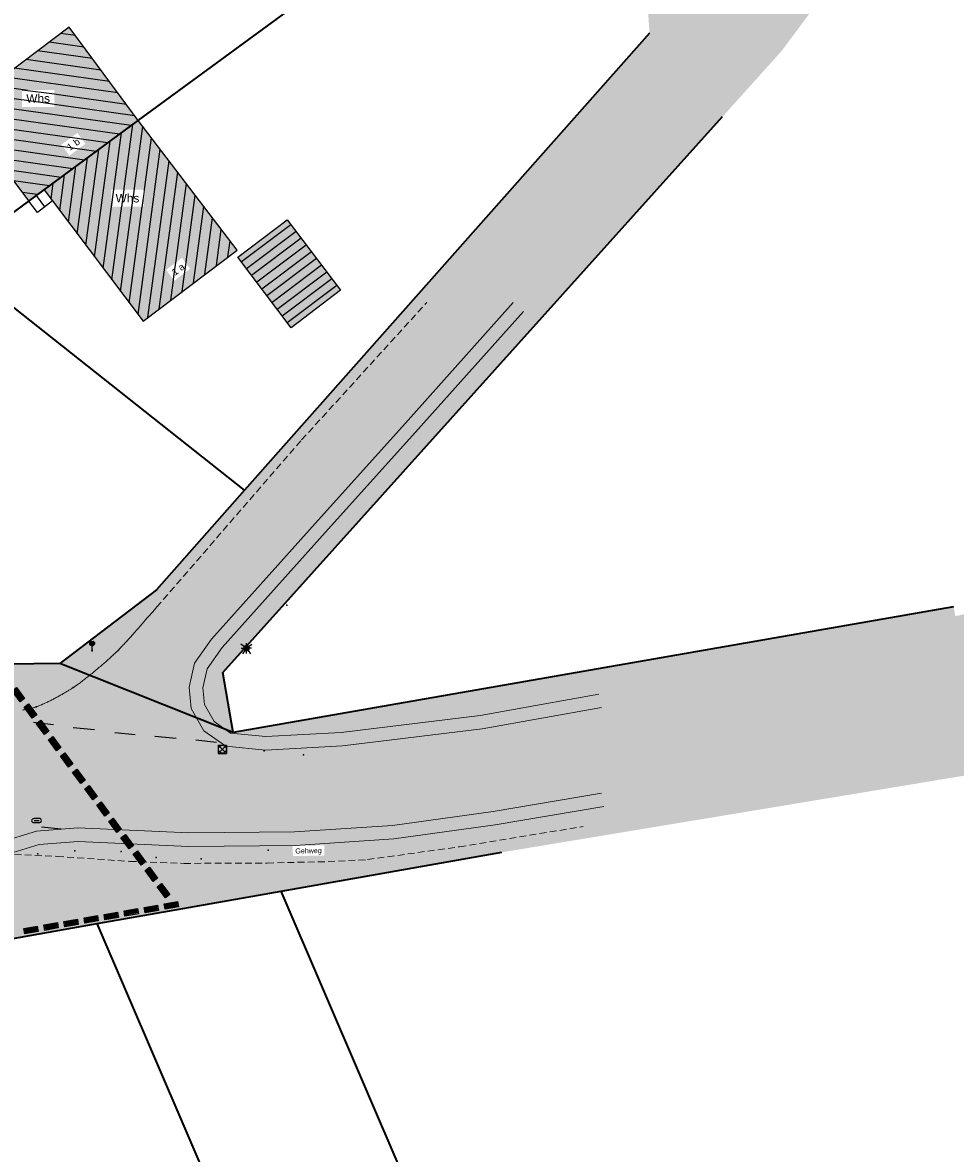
# Model space of a CAD drawing. Header units: metres. Extents: x 32314623 to 32316932, y 5614378 to 5615384.
# Tile 31 of 35: x 32316257 to 32316326, y 5614946 to 5615029. Entities that reach past the tile are written whole.
import ezdxf

# ---------------------------------------------------------------- set-up
doc = ezdxf.new("R2010")
doc.units = ezdxf.units.M
for name, pattern in [('1', [0]), ('12', [0]), ('20', [1.5, 0.5, -0.25, 0.5, -0.25]), ('3', [0]), ('412', [0])]:
    doc.linetypes.add(name, pattern=pattern)
doc.layers.get('0').update_dxf_attribs({"color": 1, "linetype": 'CONTINUOUS'})
for name, color, linetype in [('alte Gebäude', 7, 'CONTINUOUS'), ('alte Grenzen', 7, 'CONTINUOUS'), ('altes Gebäude Füllung', 7, 'CONTINUOUS'), ('B-Plan', 7, 'CONTINUOUS'), ('Beleuchtung', 7, 'CONTINUOUS'), ('Diverses', 7, 'CONTINUOUS'), ('Ebene 301', 7, 'CONTINUOUS'), ('Fahrbahn', 7, 'CONTINUOUS'), ('Gebäudeschraffur', 7, 'CONTINUOUS'), ('Hausnummer', 7, 'CONTINUOUS'), ('Schilder_ Wegweiser_ Signalisierung', 7, 'CONTINUOUS'), ('Straßenbestandspläne', 7, 'CONTINUOUS'), ('Texte  Whs Ga usw', 7, 'CONTINUOUS'), ('Texte zu Fahrbahn - Toptexte', 7, 'CONTINUOUS'), ('vorhandene Straße', 7, 'CONTINUOUS'), ('WS  GS  Hydrant  Gulli  usw', 7, 'CONTINUOUS')]:
    doc.layers.add(name, color=color, linetype=linetype)
doc.styles.add('Erwerber', font='Arial.ttf')
doc.styles.add('n', font='Arial.ttf')
doc.styles.add('SIMPLEX', font='SIMPLEX')
doc.styles.add('Whs ...   Eigentümer', font='Arial.ttf')

# ---------------------------------------------------------------- blocks, each defined once
blk = doc.blocks.new('S15')
at = {"color": 0, "lineweight": -2}
blk.add_lwpolyline([(0.25, 0.2), (-0.25, 0.2, 0.344344), (-0.5, 0, 0.352988), (-0.25, -0.2), (0.25, -0.2, 0.352988), (0.5, 0, 0.352988)], format="xyb", close=True, dxfattribs=at)
blk.add_lwpolyline([(-0.25, 0), (0.25, 0)], dxfattribs=at)
blk = doc.blocks.new('S4')
at = {"color": 7}
for points in [[(-0.5, 0.5), (0.5, 0.5), (0.5, -0.5)], [(-0.5, 0.5), (-0.5, -0.5)], [(-0.5, -0.5), (0.5, -0.5)]]:
    blk.add_lwpolyline(points, dxfattribs=at)
at = {"color": 0, "lineweight": -2}
blk.add_lwpolyline([(0.408503, -0.23585, -0.5773502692), (-0.408503, -0.23585, -0.5773502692), (0, 0.471699, -0.5773502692)], format="xyb", close=True, dxfattribs=at)
for points in [[(0.333542, 0.333542), (-0.333542, -0.333542)], [(0.333542, -0.333542), (-0.333542, 0.333542)]]:
    blk.add_lwpolyline(points, dxfattribs=at)
blk = doc.blocks.new('S5')
at = {"true_color": 0xff7300}
blk.add_hatch(color=30, dxfattribs=at).paths.add_polyline_path([(0.2, 0), (0.193185, -0.051764), (0.173205, -0.1), (0.141421, -0.141421), (0.1, -0.173205), (0.051764, -0.193185), (0, -0.2), (-0.051764, -0.193185), (-0.1, -0.173205), (-0.141421, -0.141421), (-0.173205, -0.1), (-0.193185, -0.051764), (-0.2, 0), (-0.193185, 0.051764), (-0.173205, 0.1), (-0.141421, 0.141421), (-0.1, 0.173205), (-0.051764, 0.193185), (0, 0.2), (0.051764, 0.193185), (0.1, 0.173205), (0.141421, 0.141421), (0.173205, 0.1), (0.193185, 0.051764)], flags=0)
at = {"color": 0, "lineweight": -2}
for points in [[(-0.16, 0.12), (-0.4, 0.3)], [(-0.375, 0), (-0.2, 0)], [(0, 0.2), (0, 0.375)], [(0.16, 0.12), (0.4, 0.3)], [(0.375, 0), (0.2, 0)], [(-0.12, -0.16), (-0.3, -0.4)], [(0, -0.375), (0, -0.2)], [(0.12, -0.16), (0.3, -0.4)]]:
    blk.add_lwpolyline(points, dxfattribs=at)
blk.add_lwpolyline([(0.173205, -0.1, -0.577350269), (-0.173205, -0.1, -0.577350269), (0, 0.2, -0.577350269)], format="xyb", close=True, dxfattribs=at)
blk = doc.blocks.new('S287', base_point=(0, -0.4))
blk.add_hatch(color=1).paths.add_polyline_path([(-0.2, 0.3), (-0.1, 0.4), (0.090436, 0.40235), (0.2, 0.3), (0.2, 0.15), (0.1, 0.05), (-0.1, 0.05), (-0.2, 0.15)], flags=0)
at = {"color": 0, "lineweight": -2}
for points in [[(-0.1, 0.05), (-0.2, 0.15), (-0.2, 0.3), (-0.1, 0.4), (0.090436, 0.40235), (0.2, 0.3), (0.2, 0.15), (0.1, 0.05)], [(0, -0.375), (0, 0.05), (-0.1, 0.05)], [(0, 0.05), (0.1, 0.05)]]:
    blk.add_lwpolyline(points, dxfattribs=at)
blk.add_lwpolyline([(0.021651, -0.4125, -0.577350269), (-0.021651, -0.4125, -0.577350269), (0, -0.375, -0.577350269)], format="xyb", close=True, dxfattribs=at)
blk.add_point((0, -0.325), dxfattribs=at)
at = {"color": 7, "true_color": 0xf2f2f2, "style": 'SIMPLEX', "width": 0.7}
blk.add_text('STOP', height=0.11, dxfattribs=at).set_placement((-0.11236, 0.172182))
blk = doc.blocks.new('*X23')
at = {"color": 7, "linetype": '3', "lineweight": 25}
for p, q in [((32316260.75574, 5615028.407099), (32316259.647701, 5615028.562276)), ((32316262.006673, 5615026.717272), (32316257.95416, 5615027.284811)), ((32316261.381207, 5615027.562186), (32316258.80093, 5615027.923543)), ((32316262.63214, 5615025.872359), (32316257.107389, 5615026.646079)), ((32316263.257606, 5615025.027446), (32316256.260618, 5615026.007347)), ((32316263.883073, 5615024.182532), (32316255.413847, 5615025.368615)), ((32316265.134006, 5615022.492706), (32316253.720306, 5615024.091151)), ((32316264.508539, 5615023.337619), (32316254.567077, 5615024.729883)), ((32316264.865718, 5615021.772959), (32316252.873414, 5615023.452435)), ((32316264.002358, 5615021.13655), (32316252.339724, 5615022.769858)), ((32316263.138997, 5615020.500142), (32316252.980446, 5615021.922808)), ((32316262.275636, 5615019.863733), (32316253.621168, 5615021.075758)), ((32316261.412276, 5615019.227324), (32316254.26189, 5615020.228708)), ((32316260.548915, 5615018.590915), (32316254.902612, 5615019.381658)), ((32316259.685554, 5615017.954506), (32316255.543334, 5615018.534609)), ((32316258.822194, 5615017.318098), (32316256.184056, 5615017.687559)), ((32316257.957972, 5615016.681809), (32316256.824778, 5615016.840509))]:
    blk.add_line(p, q, dxfattribs=at)
blk = doc.blocks.new('*X28')
at = {"color": 7, "linetype": '3', "lineweight": 25}
for p, q in [((32316263.441132, 5615010.392706), (32316264.98924, 5615021.864011)), ((32316264.083153, 5615009.542215), (32316265.724941, 5615021.707678)), ((32316262.15709, 5615012.093688), (32316263.308437, 5615020.625041)), ((32316262.799111, 5615011.243197), (32316264.148839, 5615021.244526)), ((32316264.725174, 5615008.691725), (32316266.367896, 5615020.864109)), ((32316261.515068, 5615012.944179), (32316262.468036, 5615020.005556)), ((32316265.367195, 5615007.841234), (32316267.010851, 5615020.020539)), ((32316260.873047, 5615013.794669), (32316261.627634, 5615019.386071)), ((32316266.094924, 5615007.625824), (32316267.653807, 5615019.176969)), ((32316259.589005, 5615015.495651), (32316259.946831, 5615018.147101)), ((32316260.231026, 5615014.64516), (32316260.787233, 5615018.766586)), ((32316266.93761, 5615008.262242), (32316268.296762, 5615018.333399)), ((32316258.946946, 5615016.345863), (32316259.10643, 5615017.527616)), ((32316267.780297, 5615008.898661), (32316268.939717, 5615017.489829)), ((32316268.622984, 5615009.535079), (32316269.582672, 5615016.646259)), ((32316269.465671, 5615010.171498), (32316270.225627, 5615015.802689)), ((32316270.308357, 5615010.807917), (32316270.868582, 5615014.95912)), ((32316271.151044, 5615011.444335), (32316271.511538, 5615014.11555)), ((32316271.993731, 5615012.080754), (32316272.154493, 5615013.27198))]:
    blk.add_line(p, q, dxfattribs=at)
blk = doc.blocks.new('*X30')
at = {"color": 7, "linetype": '3', "lineweight": 25}
for p, q in [((32316276.651616, 5615014.458664), (32316273.000416, 5615011.711854)), ((32316277.028257, 5615013.959898), (32316273.376152, 5615011.212407)), ((32316277.404898, 5615013.461132), (32316273.751888, 5615010.71296)), ((32316277.781539, 5615012.962365), (32316274.127625, 5615010.213513)), ((32316278.15818, 5615012.463599), (32316274.503361, 5615009.714066)), ((32316278.534821, 5615011.964833), (32316274.879097, 5615009.214619)), ((32316278.911462, 5615011.466066), (32316275.254833, 5615008.715172)), ((32316279.288103, 5615010.9673), (32316275.630569, 5615008.215725)), ((32316279.664744, 5615010.468534), (32316276.006305, 5615007.716277)), ((32316280.041385, 5615009.969767), (32316276.382041, 5615007.21683))]:
    blk.add_line(p, q, dxfattribs=at)
blk = doc.blocks.new('*X43')
at = {"color": 7, "linetype": '12', "lineweight": 25}
blk.add_line((32316258.489244, 5615015.783844), (32316257.874125, 5615016.620137), dxfattribs=at)
blk = doc.blocks.new('S157')
at = {"lineweight": -2}
blk.add_hatch(color=0, dxfattribs=at).paths.add_polyline_path([(-0.5, 0.2), (0.5, 0.2), (0.5, -0.2), (-0.5, -0.2)], flags=0)
at = {"color": 0, "lineweight": -2}
blk.add_lwpolyline([(0.5, -0.2), (-0.5, -0.2), (-0.5, 0.2), (0.5, 0.2)], close=True, dxfattribs=at)
for points in [[(0.45, 0.15), (-0.45, 0.15)], [(-0.45, 0.1), (0.45, 0.1)], [(0.45, 0.05), (-0.45, 0.05)], [(0.45, 0), (-0.45, 0)], [(-0.45, -0.05), (0.45, -0.05)], [(0.45, -0.1), (-0.45, -0.1)], [(-0.45, -0.15), (0.45, -0.15)]]:
    blk.add_lwpolyline(points, dxfattribs=at)

msp = doc.modelspace()

# ---------------------------------------------------------------- hatches: boundary and pattern name
at = {"layer": 'altes Gebäude Füllung', "lineweight": 25, "true_color": 0xcccccc}
for points in [[(32316260.285, 5615029.043), (32316265.384, 5615022.155), (32316258.43, 5615017.029), (32316257.307, 5615016.203), (32316252.208, 5615022.944), (32316252.414, 5615023.106)], [(32316265.735, 5615007.354), (32316259.049, 5615016.211), (32316258.43, 5615017.029), (32316265.384, 5615022.155), (32316272.672, 5615012.593)], [(32316280.304, 5615009.622), (32316276.655, 5615006.854), (32316272.737, 5615012.062), (32316276.378, 5615014.821)]]:
    msp.add_hatch(color=254, dxfattribs=at).paths.add_polyline_path(points, flags=0)
at = {"layer": 'vorhandene Straße', "lineweight": 25, "true_color": 0xe6d499}
for points in [[(32316286.902, 5615057.116), (32316306.344, 5615040.282), (32316313.208, 5615040.945), (32316306.422, 5615032.322), (32316303.108, 5615028.583), (32316302.67, 5615035.458), (32316249.051, 5615081.972), (32316247.614, 5615083.959), (32316246.16, 5615085.957), (32316252.015, 5615087.21), (32316261.761, 5615104.402), (32316271.455, 5615121.568), (32316306.148, 5615182.654), (32316388.605, 5615261.926), (32316391.161, 5615264.822), (32316395.133, 5615269.307), (32316396.762, 5615271.15), (32316418.558, 5615293.595), (32316437.785, 5615313.453), (32316461.792, 5615344.498), (32316466.075, 5615351.48), (32316480.844, 5615375.565), (32316490.852, 5615368.933), (32316484.012, 5615367.35), (32316467.556, 5615340.632), (32316454.897, 5615324.131), (32316443.088, 5615308.876), (32316410.178, 5615275.252), (32316401.635, 5615266.131), (32316345.199, 5615211.944), (32316310.941, 5615178.953), (32316287.123, 5615136.967), (32316259.128, 5615087.614), (32316260.421, 5615080.044)], [(32316308.503, 5615022.431), (32316271.632, 5614981.414), (32316272.394, 5614977.01), (32316259.599, 5614982.082), (32316266.723, 5614987.529), (32316306.422, 5615032.322), (32316313.208, 5615040.945), (32316331.456, 5615064.203), (32316360.586, 5615090.222), (32316371.611, 5615098.465), (32316392.992, 5615114.566), (32316411.077, 5615128.206), (32316453.82, 5615160.386), (32316454.331, 5615160.698), (32316458.691, 5615163.345), (32316478.159, 5615175.174), (32316493.352, 5615184.402), (32316527.287, 5615205.021), (32316563.094, 5615226.775), (32316577.782, 5615232.65), (32316604.018, 5615239.91), (32316629.038, 5615248.733), (32316687.744, 5615269.177), (32316697.555, 5615272.7), (32316736.093, 5615285.423), (32316737.236, 5615289.66), (32316755.168, 5615271.297), (32316750.896, 5615274.554), (32316725.54, 5615271.743), (32316700.192, 5615265.215), (32316664.753, 5615252.666), (32316653.303, 5615248.648), (32316637.929, 5615243.168), (32316616.044, 5615235.418), (32316596.253, 5615229.319), (32316566.146, 5615219.954), (32316458.018, 5615154.165), (32316455.911, 5615152.548), (32316380.858, 5615095.995), (32316365.375, 5615084.423), (32316336.806, 5615058.922), (32316324.781, 5615043.287), (32316312.852, 5615027.269)], [(32316248.899, 5614963.565), (32316232.266, 5614969.855), (32316209.689, 5614981.07), (32316182.42, 5614999.149), (32316148.272, 5615021.732), (32316125.8, 5615020.714), (32316148.783, 5615060.967), (32316152.019, 5615055.632), (32316176.673, 5615036.53), (32316193.642, 5615020.412), (32316201.922, 5615012.582), (32316214.848, 5615000.947), (32316227.755, 5614991.008), (32316238.779, 5614985.197), (32316249.956, 5614981.962), (32316259.599, 5614982.082), (32316272.394, 5614977.01), (32316325.551, 5614986.281), (32316325.678, 5614985.587), (32316333.829, 5614987.207), (32316347.535, 5614992.765), (32316357.513, 5614994.533), (32316362.515, 5614994.991), (32316368.405, 5614994.893), (32316377.438, 5614994.746), (32316385.933, 5614996.142), (32316413.987, 5615000.837), (32316433.958, 5615003.669), (32316452.681, 5615005.329), (32316468.607, 5615005.951), (32316482.947, 5615006.081), (32316496.281, 5615006.133), (32316495.479, 5615007.076), (32316512.451, 5615007.062), (32316532.432, 5615007.073), (32316552.454, 5615007.028), (32316571.314, 5615007.017), (32316586.669, 5615007.002), (32316643.482, 5615006.938), (32316662.994, 5615007.109), (32316681.896, 5615008.01), (32316697.996, 5615011.012), (32316703.398, 5615013.144), (32316710.935, 5615017.323), (32316711.216, 5615016.841), (32316714.752, 5615019.63), (32316718.107, 5615021.658), (32316722.909, 5615025.568), (32316730.267, 5615032.72), (32316739.997, 5615042.134), (32316754.547, 5615057.436), (32316762.617, 5615070.113), (32316772.382, 5615090.826), (32316780.263, 5615106.063), (32316787.208, 5615115.185), (32316793.331, 5615120.339), (32316808.752, 5615128.204), (32316823.214, 5615132.685), (32316841.884, 5615132.341), (32316859.883, 5615124.593), (32316873.933, 5615118.489), (32316876.688, 5615117.29), (32316893.904, 5615109.813), (32316907.944, 5615105.074), (32316916.757, 5615103.47), (32316924.936, 5615104.034), (32316931.923, 5615107.995), (32316921.083, 5615086.486), (32316911.008, 5615090.968), (32316905.887, 5615093.048), (32316890.069, 5615099.622), (32316864.468, 5615110.193), (32316853.49, 5615114.684), (32316850.802, 5615115.785), (32316847.763, 5615116.613), (32316840.534, 5615119.516), (32316831.036, 5615119.246), (32316820.093, 5615118.873), (32316813.326, 5615117.599), (32316806.093, 5615114.922), (32316803.483, 5615113.291), (32316799.131, 5615111.587), (32316794.695, 5615107.805), (32316789.978, 5615103.004), (32316786.42, 5615097.946), (32316780.951, 5615086.953), (32316771.323, 5615065.164), (32316765.134, 5615054.421), (32316754.562, 5615041.971), (32316727.099, 5615016.319), (32316716.146, 5615008.384), (32316708.607, 5615003.644), (32316708.003, 5615002.577), (32316706.682, 5615001.832), (32316687.021, 5614996.812), (32316683.476, 5614997.735), (32316682.935, 5614996.777), (32316678.701, 5614989.254), (32316664.566, 5614995.556), (32316642.134, 5614995.435), (32316618.953, 5614995.414), (32316584.728, 5614995.34), (32316563.738, 5614995.293), (32316529.979, 5614995.284), (32316513.653, 5614995.243), (32316513.233, 5614995.24), (32316495.149, 5614995.007), (32316495.258, 5614995.704), (32316477.089, 5614995.61), (32316476.955, 5614994.775), (32316459.27, 5614994.582), (32316442.128, 5614989.947), (32316422.308, 5614987.379), (32316405.285, 5614987.64), (32316378.584, 5614982.829), (32316350.037, 5614977.743), (32316292.224, 5614968.161), (32316254.36, 5614961.499)]]:
    msp.add_hatch(color=41, dxfattribs=at).paths.add_polyline_path(points, flags=0)

# ---------------------------------------------------------------- linework, layer by layer
at = {"layer": 'alte Gebäude', "color": 7, "linetype": '3', "lineweight": 25}
msp.add_lwpolyline([(32316276.655, 5615006.854), (32316272.737, 5615012.062), (32316276.378, 5615014.821), (32316280.304, 5615009.622)], close=True, dxfattribs=at)
at = {"layer": 'alte Grenzen', "color": 7, "linetype": '1', "lineweight": 35}
for p, q in [((32316303.108, 5615028.583), (32316273.229, 5614994.87)), ((32316325.551, 5614986.281), (32316272.394, 5614977.01)), ((32316272.394, 5614977.01), (32316259.599, 5614982.082)), ((32316319.835, 5614862.982), (32316275.933, 5614965.295)), ((32316254.36, 5614961.499), (32316262.344, 5614962.904))]:
    msp.add_line(p, q, dxfattribs=at)
for points in [[(32316272.394, 5614977.01), (32316271.632, 5614981.414), (32316308.503, 5615022.431)], [(32316259.599, 5614982.082), (32316249.956, 5614981.962), (32316238.779, 5614985.197), (32316227.755, 5614991.008), (32316222.554, 5614995.013)], [(32316273.229, 5614994.87), (32316266.723, 5614987.529), (32316259.599, 5614982.082)], [(32316262.344, 5614962.904), (32316268.679, 5614964.019), (32316275.933, 5614965.295)], [(32316307.62, 5614857.464), (32316277.418, 5614927.8), (32316262.344, 5614962.904)]]:
    msp.add_lwpolyline(points, dxfattribs=at)
at = {"layer": 'Diverses', "color": 7, "linetype": '12', "lineweight": 25}
msp.add_lwpolyline([(32316257.943, 5615015.367), (32316257.307, 5615016.203), (32316258.43, 5615017.029), (32316259.049, 5615016.211)], close=True, dxfattribs=at)
at = {"layer": 'Diverses', "color": 7, "true_color": 0xffffff}
for p in [(32316276.344, 5614986.382), (32316273.186, 5614983.203), (32316274.676, 5614975.656), (32316277.574, 5614975.345), (32316257.984, 5614968.056), (32316260.701, 5614968.267), (32316264.125, 5614968.217), (32316274.981, 5614968.32), (32316266.705, 5614967.773), (32316270.036, 5614967.679)]:
    msp.add_point(p, dxfattribs=at)
at = {"layer": 'Ebene 301', "lineweight": 18}
for p, q in [((32316293.056, 5615008.725), (32316285.297, 5615000.04)), ((32316293.802, 5615008.059), (32316286.042, 5614999.373)), ((32316285.297, 5615000.04), (32316278.026, 5614991.944)), ((32316286.042, 5614999.373), (32316278.77, 5614991.276)), ((32316278.026, 5614991.944), (32316270.788, 5614983.888)), ((32316278.77, 5614991.276), (32316271.572, 5614983.264)), ((32316270.788, 5614983.888), (32316269.536, 5614982.109)), ((32316271.572, 5614983.264), (32316270.469, 5614981.698)), ((32316269.536, 5614982.109), (32316269.147, 5614980.345)), ((32316270.469, 5614981.698), (32316270.157, 5614980.282)), ((32316269.147, 5614980.345), (32316269.294, 5614978.76)), ((32316270.157, 5614980.282), (32316270.27, 5614979.069)), ((32316290.621, 5614978.264), (32316299.379, 5614979.827)), ((32316270.27, 5614979.069), (32316270.989, 5614977.813)), ((32316269.294, 5614978.76), (32316270.23, 5614977.125)), ((32316280.366, 5614977.006), (32316290.621, 5614978.264)), ((32316290.77, 5614977.275), (32316299.555, 5614978.842)), ((32316270.989, 5614977.813), (32316272.202, 5614976.951)), ((32316280.455, 5614976.009), (32316290.77, 5614977.275)), ((32316270.23, 5614977.125), (32316271.84, 5614975.982)), ((32316272.202, 5614976.951), (32316274.804, 5614976.693)), ((32316274.804, 5614976.693), (32316280.366, 5614977.006)), ((32316271.84, 5614975.982), (32316274.782, 5614975.691)), ((32316274.782, 5614975.691), (32316280.455, 5614976.009)), ((32316299.569, 5614972.528), (32316291.566, 5614971.166)), ((32316299.737, 5614971.542), (32316291.718, 5614970.178)), ((32316291.566, 5614971.166), (32316284.134, 5614970.143)), ((32316257.876, 5614969.724), (32316255.109, 5614968.887)), ((32316260.935, 5614969.963), (32316257.876, 5614969.724)), ((32316269.114, 5614969.59), (32316260.935, 5614969.963)), ((32316284.134, 5614970.143), (32316276.922, 5614969.668)), ((32316291.718, 5614970.178), (32316284.235, 5614969.147)), ((32316260.951, 5614968.961), (32316258.062, 5614968.735)), ((32316269.096, 5614968.59), (32316260.951, 5614968.961)), ((32316276.922, 5614969.668), (32316269.114, 5614969.59)), ((32316258.062, 5614968.735), (32316255.502, 5614967.961))]:
    msp.add_line(p, q, dxfattribs=at)
at = {"layer": 'Fahrbahn', "color": 7, "linetype": '20', "lineweight": 18}
for points in [[(32316266.74, 5614986.24), (32316277.438, 5614998.579), (32316286.679, 5615008.728)], [(32316256.83, 5614978.65), (32316256.887, 5614978.659), (32316256.943, 5614978.668), (32316256.998, 5614978.678), (32316257.052, 5614978.688), (32316257.106, 5614978.698), (32316257.159, 5614978.708), (32316257.212, 5614978.719), (32316257.263, 5614978.729), (32316257.314, 5614978.74), (32316257.365, 5614978.751), (32316257.414, 5614978.763), (32316257.463, 5614978.775), (32316257.511, 5614978.786), (32316257.558, 5614978.798), (32316257.604, 5614978.811), (32316257.649, 5614978.823), (32316257.694, 5614978.836), (32316257.737, 5614978.849), (32316257.78, 5614978.862), (32316257.822, 5614978.876), (32316257.862, 5614978.89), (32316257.907, 5614978.905), (32316257.954, 5614978.923), (32316258.004, 5614978.942), (32316258.054, 5614978.961), (32316258.106, 5614978.982), (32316258.159, 5614979.005), (32316258.213, 5614979.028), (32316258.269, 5614979.052), (32316258.326, 5614979.077), (32316258.383, 5614979.103), (32316258.442, 5614979.13), (32316258.501, 5614979.158), (32316258.561, 5614979.186), (32316258.622, 5614979.215), (32316258.684, 5614979.245), (32316258.746, 5614979.275), (32316258.809, 5614979.306), (32316258.872, 5614979.338), (32316258.935, 5614979.37), (32316258.999, 5614979.402), (32316259.063, 5614979.436), (32316259.127, 5614979.469), (32316259.191, 5614979.502), (32316259.255, 5614979.536), (32316259.318, 5614979.57), (32316259.382, 5614979.605), (32316259.446, 5614979.639), (32316259.509, 5614979.674), (32316259.572, 5614979.708), (32316259.634, 5614979.743), (32316259.696, 5614979.778), (32316259.757, 5614979.812), (32316259.817, 5614979.846), (32316259.877, 5614979.881), (32316259.935, 5614979.915), (32316259.993, 5614979.948), (32316260.05, 5614979.982), (32316260.106, 5614980.015), (32316260.16, 5614980.047), (32316260.214, 5614980.079), (32316260.266, 5614980.111), (32316260.316, 5614980.142), (32316260.366, 5614980.173), (32316260.414, 5614980.203), (32316260.459, 5614980.231), (32316260.505, 5614980.26), (32316260.548, 5614980.288), (32316260.588, 5614980.315), (32316260.643, 5614980.352), (32316260.702, 5614980.392), (32316260.763, 5614980.434), (32316260.825, 5614980.477), (32316260.888, 5614980.523), (32316260.954, 5614980.57), (32316261.02, 5614980.618), (32316261.087, 5614980.668), (32316261.157, 5614980.721), (32316261.227, 5614980.773), (32316261.298, 5614980.827), (32316261.37, 5614980.883), (32316261.443, 5614980.939), (32316261.517, 5614980.997), (32316261.592, 5614981.056), (32316261.666, 5614981.115), (32316261.742, 5614981.175), (32316261.818, 5614981.237), (32316261.895, 5614981.298), (32316261.971, 5614981.361), (32316262.048, 5614981.424), (32316262.126, 5614981.487), (32316262.203, 5614981.551), (32316262.28, 5614981.615), (32316262.357, 5614981.68), (32316262.433, 5614981.744), (32316262.51, 5614981.809), (32316262.586, 5614981.874), (32316262.661, 5614981.938), (32316262.736, 5614982.003), (32316262.81, 5614982.067), (32316262.884, 5614982.131), (32316262.956, 5614982.195), (32316263.029, 5614982.259), (32316263.099, 5614982.322), (32316263.169, 5614982.383), (32316263.238, 5614982.445), (32316263.305, 5614982.506), (32316263.37, 5614982.566), (32316263.436, 5614982.626), (32316263.499, 5614982.684), (32316263.559, 5614982.741), (32316263.62, 5614982.798), (32316263.678, 5614982.853), (32316263.733, 5614982.906), (32316263.789, 5614982.96), (32316263.841, 5614983.011), (32316263.89, 5614983.06), (32316263.939, 5614983.109), (32316263.991, 5614983.161), (32316264.045, 5614983.217), (32316264.099, 5614983.273), (32316264.155, 5614983.332), (32316264.214, 5614983.394), (32316264.272, 5614983.456), (32316264.333, 5614983.521), (32316264.395, 5614983.588), (32316264.457, 5614983.655), (32316264.521, 5614983.724), (32316264.586, 5614983.795), (32316264.651, 5614983.866), (32316264.717, 5614983.939), (32316264.784, 5614984.013), (32316264.851, 5614984.087), (32316264.919, 5614984.163), (32316264.987, 5614984.239), (32316265.124, 5614984.391), (32316265.262, 5614984.546), (32316265.398, 5614984.7), (32316265.534, 5614984.855), (32316265.669, 5614985.008), (32316265.798, 5614985.156), (32316265.928, 5614985.304), (32316266.052, 5614985.447), (32316266.168, 5614985.581), (32316266.401, 5614985.848), (32316266.6, 5614986.079), (32316266.74, 5614986.24)]]:
    msp.add_lwpolyline(points, dxfattribs=at)
at = {"layer": 'Fahrbahn', "color": 7, "true_color": 0xffffff}
for p in [(32316263.89, 5614983.06), (32316260.588, 5614980.315), (32316257.862, 5614978.89)]:
    msp.add_point(p, dxfattribs=at)
at = {"layer": 'Straßenbestandspläne', "color": 253, "linetype": '412', "lineweight": 25, "true_color": 0xb2b2b2}
for p, q in [((32316257.663, 5614977.757), (32316259.133, 5614977.6)), ((32316260.59, 5614977.373), (32316262.167, 5614977.217)), ((32316263.644, 5614977.011), (32316265.156, 5614976.84)), ((32316266.613, 5614976.734), (32316268.183, 5614976.571)), ((32316269.638, 5614976.457), (32316271.151, 5614976.28)), ((32316258.236, 5614970.033), (32316259.695, 5614969.9))]:
    msp.add_line(p, q, dxfattribs=at)

# ---------------------------------------------------------------- block references
at = {"layer": 'B-Plan', "color": 7, "xscale": 1.0025, "yscale": 1.0025}
for p, rotation in [((32316256.536, 5614979.795), 126.507606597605), ((32316257.429, 5614978.589), 126.507606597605), ((32316258.321, 5614977.383), 126.507606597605), ((32316259.214, 5614976.178), 126.507606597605), ((32316260.106, 5614974.972), 126.507606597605), ((32316260.998, 5614973.766), 126.507606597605), ((32316261.891, 5614972.56), 126.507606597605), ((32316262.783, 5614971.355), 126.507606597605), ((32316263.675, 5614970.149), 126.507606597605), ((32316264.568, 5614968.943), 126.507606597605), ((32316265.46, 5614967.738), 126.507606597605), ((32316266.353, 5614966.532), 126.507606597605), ((32316267.245, 5614965.326), 126.507606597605), ((32316264.864, 5614963.728), 9.980334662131), ((32316266.341, 5614963.988), 9.980334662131), ((32316267.819, 5614964.248), 9.980334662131), ((32316260.432, 5614962.948), 9.980334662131), ((32316261.909, 5614963.208), 9.980334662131), ((32316263.387, 5614963.468), 9.980334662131), ((32316257.477, 5614962.428), 9.980334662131), ((32316258.955, 5614962.688), 9.980334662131)]:
    msp.add_blockref('S157', p, dxfattribs=dict(at, rotation=rotation))
at = {"layer": 'Beleuchtung', "color": 7, "xscale": 1.0025, "yscale": 1.0025}
msp.add_blockref('S5', (32316273.365, 5614983.213), dxfattribs=at)
at = {"layer": 'Gebäudeschraffur', "color": 7, "true_color": 0xffffff}
for name in ['*X43', '*X30']:
    msp.add_blockref(name, (0, 0), dxfattribs=at)
at = {"layer": 'Schilder_ Wegweiser_ Signalisierung', "color": 7, "xscale": 0.875, "yscale": 0.875}
msp.add_blockref('S287', (32316261.977, 5614983.024), dxfattribs=at)
at = {"layer": 'WS  GS  Hydrant  Gulli  usw', "color": 7, "xscale": 0.6275, "yscale": 0.6275}
msp.add_blockref('S4', (32316271.592, 5614975.761), dxfattribs=at)
at = {"layer": 'WS  GS  Hydrant  Gulli  usw', "color": 4, "xscale": 0.75, "yscale": 0.75}
msp.add_blockref('S15', (32316257.88, 5614970.503, 480.204), dxfattribs=at)

# ---------------------------------------------------------------- next in the draw order: texts
at = {"layer": 'Hausnummer', "color": 7, "lineweight": 25, "char_height": 0.5, "attachment_point": 8, "line_spacing_factor": 0.84, "style": 'Erwerber', "bg_fill": 2}
for s, insert, rotation in [('1 b', (32316260.751, 5615020.186), 36.37709), ('1 a', (32316268.482, 5615010.964), 37.23671)]:
    msp.add_mtext(s, dxfattribs=dict(at, insert=insert, rotation=rotation))
at = {"layer": 'Texte  Whs Ga usw', "color": 7, "lineweight": 25, "char_height": 0.6275, "attachment_point": 7, "line_spacing_factor": 0.84, "style": 'Whs ...   Eigentümer', "bg_fill": 2}
for insert in [(32316257.121, 5615023.453), (32316263.709, 5615016.095)]:
    msp.add_mtext('Whs', dxfattribs=dict(at, insert=insert))
at = {"layer": 'Texte zu Fahrbahn - Toptexte', "color": 7, "lineweight": 25, "insert": (32316276.98, 5614967.958), "char_height": 0.375, "attachment_point": 7, "rotation": 1.08089, "line_spacing_factor": 0.84, "style": 'n', "bg_fill": 2}
msp.add_mtext('Gehweg', dxfattribs=at)

# ---------------------------------------------------------------- next in the draw order: linework, layer by layer
at = {"layer": 'alte Gebäude', "color": 7, "linetype": '3', "lineweight": 25}
msp.add_line((32316258.43, 5615017.029), (32316265.384, 5615022.155), dxfattribs=at)
for points in [[(32316265.384, 5615022.155), (32316260.285, 5615029.043), (32316253.333, 5615023.799), (32316252.414, 5615023.106), (32316252.208, 5615022.944), (32316257.307, 5615016.203), (32316258.43, 5615017.029)], [(32316258.43, 5615017.029), (32316259.049, 5615016.211), (32316265.735, 5615007.354), (32316272.672, 5615012.593), (32316265.384, 5615022.155)]]:
    msp.add_lwpolyline(points, dxfattribs=at)
at = {"layer": 'alte Grenzen', "color": 7, "linetype": '1', "lineweight": 35}
for p, q in [((32316273.229, 5614994.87), (32316251.585, 5615011.987)), ((32316275.933, 5614965.295), (32316292.224, 5614968.161))]:
    msp.add_line(p, q, dxfattribs=at)
msp.add_lwpolyline([(32316251.585, 5615011.987), (32316257.307, 5615016.203), (32316258.43, 5615017.029), (32316265.384, 5615022.155), (32316293.92, 5615043.048)], dxfattribs=at)
at = {"layer": 'Ebene 301', "lineweight": 18}
for p, q in [((32316284.235, 5614969.147), (32316276.96, 5614968.668)), ((32316276.96, 5614968.668), (32316269.096, 5614968.59))]:
    msp.add_line(p, q, dxfattribs=at)
at = {"layer": 'Fahrbahn', "color": 7, "linetype": '20', "lineweight": 18}
msp.add_lwpolyline([(32316254.764, 5614968.083), (32316259.39, 5614967.857), (32316264.757, 5614967.491), (32316268.773, 5614967.343), (32316274.897, 5614967.369), (32316279.401, 5614967.473), (32316282.3, 5614967.625), (32316289.083, 5614968.568), (32316298.223, 5614970.066)], dxfattribs=at)

# ---------------------------------------------------------------- next in the draw order: block references
at = {"layer": 'altes Gebäude Füllung', "color": 7, "true_color": 0xffffff}
for name in ['*X23', '*X28']:
    msp.add_blockref(name, (0, 0), dxfattribs=at)

doc.saveas('drawing.dxf')
